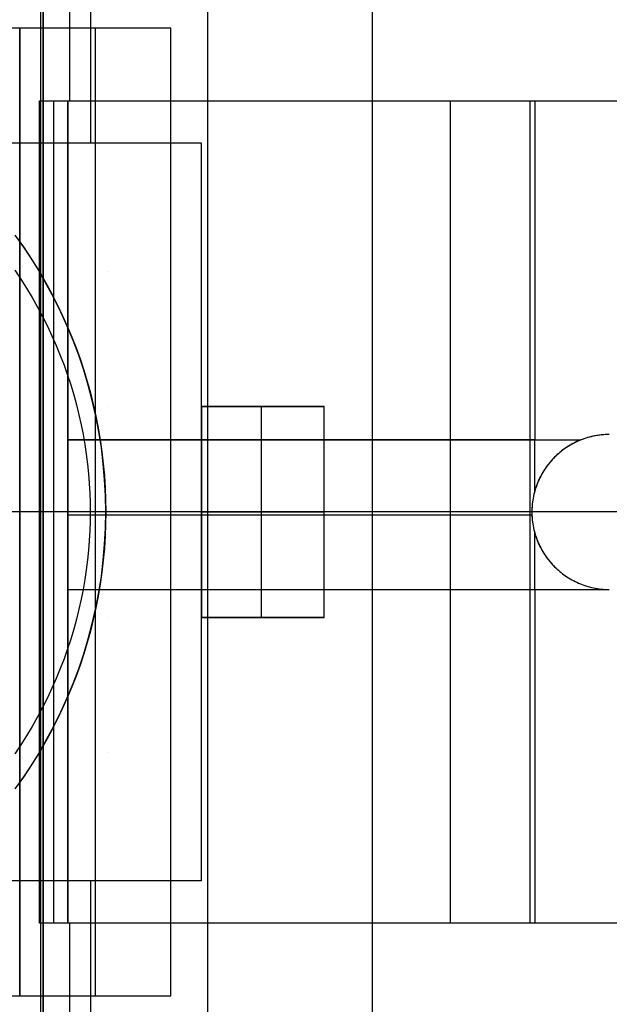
# Model space of a CAD drawing. Header units: millimetres. Extents: x -15 to 7, y 1 to 148.
# Tile 231 of 256: x -0.34 to 1.9, y 81.77 to 85.51. Entities that reach past the tile are written whole.
import ezdxf

# ---------------------------------------------------------------- set-up
doc = ezdxf.new("R2010")
doc.units = ezdxf.units.MM
doc.header["$MEASUREMENT"] = 0
doc.layers.add('Default', color=7, linetype='Continuous', true_color=0x000000)
doc.layers.add('Layer 01', color=7, linetype='Continuous', true_color=0x000000)

msp = doc.modelspace()

# ---------------------------------------------------------------- linework, layer by layer
at = {"layer": 'Default', "color": 7, "true_color": 0xffffff}
for points in [[(-0.2497, 113.8929), (-0.2497, 64.8413)], [(0.3753, 64.8576), (0.3753, 113.8766)], [(1.0003, 64.874), (1.0003, 113.8602)], [(1.0003, 61.875), (1.0003, 108.8312)], [(1.0003, 71.6022), (1.0003, 107.1319)], [(-0.2497, 61.8423), (-0.2497, 97.6608)]]:
    msp.add_lwpolyline(points, dxfattribs=at)
at = {"layer": 'Default', "color": 254, "true_color": 0xcad1ee}
for points in [[(-0.2588, 8.6531), (-0.2588, 103.5282)], [(-0.2588, 73.1907), (-0.2588, 103.5282)], [(-0.2588, 9.9443), (-0.2588, 102.237)], [(-0.2588, 73.1488), (-0.2588, 102.237)]]:
    msp.add_lwpolyline(points, dxfattribs=at)
at = {"layer": 'Default', "color": 7, "true_color": 0xffffff, "extrusion": (0, 1, 0)}
msp.add_lwpolyline([(-1.0003, -98.4118), (-4.8503, -98.5126)], dxfattribs=at)
at = {"layer": 'Layer 01'}
for points in [[(-0.1484, 85.2002), (-0.1484, 85.5401)], [(-0.0686, 85.0401), (-0.0686, 85.5401)], [(0.2355, 85.4765), (-3.5692, 85.4765)], [(-0.3386, 85.4765), (-3.0832, 85.4765)], [(0.2355, 85.4765), (-0.3386, 85.4765)], [(-0.3386, 85.4765), (-0.3386, 81.8037)], [(-0.3386, 81.8037), (-0.3386, 85.4765)], [(0.2355, 85.4765), (-0.3386, 85.4765)], [(-0.3386, 81.8037), (-0.3386, 85.4765)], [(-0.0516, 85.4765), (-0.0516, 81.8037)], [(0.2355, 81.8037), (0.2355, 85.4765)], [(0.2355, 81.8037), (0.2355, 85.4765)], [(0.2355, 81.8037), (0.2355, 85.4765)], [(-0.2635, 85.2002), (3.3767, 85.2002)], [(-0.2635, 85.2002), (2.9016, 85.2002)], [(-0.2635, 84.551), (-0.2635, 85.2002)], [(-0.2635, 84.551), (-0.2635, 85.2002)], [(-0.2635, 82.0799), (-0.2635, 85.2002)], [(-0.2635, 85.2002), (2.8568, 85.2002)], [(-0.2635, 82.0799), (-0.2635, 85.2002)], [(-0.2635, 85.2002), (2.8568, 85.2002)], [(-0.263, 82.0799), (-0.263, 85.2002)], [(-0.2091, 82.0799), (-0.2091, 85.2002)], [(-0.1555, 82.0799), (-0.1555, 85.2002)], [(-0.155, 82.0799), (-0.155, 85.2002)], [(-0.1546, 83.9134), (-0.1546, 85.2002)], [(-0.1546, 85.2002), (1.6168, 85.2002)], [(1.2967, 82.0799), (1.2967, 85.2002)], [(1.2967, 83.9134), (1.2967, 85.2002)], [(1.5996, 82.0799), (1.5996, 85.2002)], [(1.6168, 85.2002), (2.1844, 85.2002)], [(1.6168, 85.2002), (1.6168, 83.9134)], [(1.6168, 85.2002), (1.6168, 83.9134)], [(0.3516, 85.0401), (-3.6484, 85.0401)], [(0.3516, 85.0401), (-3.6484, 85.0401)], [(0.3516, 85.0401), (-3.6484, 85.0401)], [(0.3516, 82.2401), (0.3516, 85.0401)], [(0.3516, 82.2401), (0.3516, 85.0401)], [(0.3516, 82.2401), (0.3516, 85.0401)], [(-0.3565, 84.691), (-0.3243, 84.6458), (-0.2933, 84.5991), (-0.2635, 84.551)], [(-0.3482, 84.6796), (-0.3241, 84.6455), (-0.3007, 84.6106), (-0.278, 84.5749), (-0.256, 84.5384), (-0.2347, 84.5011), (-0.2142, 84.4631), (-0.1945, 84.4244), (-0.1757, 84.3849), (-0.1577, 84.3448), (-0.1407, 84.3041), (-0.1246, 84.2627), (-0.1095, 84.2208), (-0.0954, 84.1783), (-0.0823, 84.1353), (-0.0703, 84.0919), (-0.0593, 84.048), (-0.0494, 84.0037), (-0.0407, 83.959), (-0.0331, 83.9141), (-0.0266, 83.8688), (-0.0213, 83.8233), (-0.0171, 83.7777), (-0.0142, 83.7319), (-0.0124, 83.686), (-0.0118, 83.6401), (-0.0124, 83.5942), (-0.0142, 83.5483), (-0.0171, 83.5025), (-0.0213, 83.4568), (-0.0266, 83.4114), (-0.0331, 83.3661), (-0.0407, 83.3212), (-0.0494, 83.2765), (-0.0593, 83.2322), (-0.0703, 83.1883), (-0.0823, 83.1448), (-0.0954, 83.1018), (-0.1095, 83.0594), (-0.1246, 83.0174), (-0.1407, 82.9761), (-0.1577, 82.9353), (-0.1757, 82.8952), (-0.1945, 82.8558), (-0.2142, 82.8171), (-0.2347, 82.7791), (-0.256, 82.7418), (-0.278, 82.7053), (-0.3007, 82.6696), (-0.3241, 82.6347), (-0.3482, 82.6006)], [(-0.3482, 84.6796), (-0.3241, 84.6455), (-0.3007, 84.6106), (-0.278, 84.5749), (-0.256, 84.5384), (-0.2347, 84.5011), (-0.2142, 84.4631), (-0.1945, 84.4244), (-0.1757, 84.3849), (-0.1577, 84.3448), (-0.1407, 84.3041), (-0.1246, 84.2627), (-0.1095, 84.2208), (-0.0954, 84.1783), (-0.0823, 84.1353), (-0.0703, 84.0919), (-0.0593, 84.048), (-0.0494, 84.0037), (-0.0407, 83.959), (-0.0331, 83.9141), (-0.0266, 83.8688), (-0.0213, 83.8233), (-0.0171, 83.7777), (-0.0142, 83.7319), (-0.0124, 83.686), (-0.0118, 83.6401), (-0.0124, 83.5942), (-0.0142, 83.5483), (-0.0171, 83.5025), (-0.0213, 83.4568), (-0.0266, 83.4114), (-0.0331, 83.3661), (-0.0407, 83.3212), (-0.0494, 83.2765), (-0.0593, 83.2322), (-0.0703, 83.1883), (-0.0823, 83.1448), (-0.0954, 83.1018), (-0.1095, 83.0594), (-0.1246, 83.0174), (-0.1407, 82.9761), (-0.1577, 82.9353), (-0.1757, 82.8952), (-0.1945, 82.8558), (-0.2142, 82.8171), (-0.2347, 82.7791), (-0.256, 82.7418), (-0.278, 82.7053), (-0.3007, 82.6696), (-0.3241, 82.6347), (-0.3482, 82.6006)], [(-0.3575, 84.5582), (-0.3344, 84.5238), (-0.3123, 84.489), (-0.2911, 84.4537), (-0.2708, 84.418), (-0.2516, 84.3819), (-0.2333, 84.3454), (-0.2161, 84.3087), (-0.1998, 84.2718), (-0.1846, 84.2346), (-0.1703, 84.1972), (-0.157, 84.1597), (-0.1448, 84.1221), (-0.1335, 84.0845), (-0.1232, 84.0468), (-0.1139, 84.0091), (-0.1055, 83.9715), (-0.0981, 83.934), (-0.0917, 83.8965), (-0.0861, 83.8592), (-0.0815, 83.8221), (-0.0777, 83.7852), (-0.0748, 83.7485), (-0.0728, 83.7121), (-0.0716, 83.6759), (-0.0712, 83.6401), (-0.0716, 83.6042), (-0.0728, 83.5681), (-0.0748, 83.5317), (-0.0777, 83.495), (-0.0815, 83.4581), (-0.0861, 83.4209), (-0.0917, 83.3837), (-0.0981, 83.3462), (-0.1055, 83.3087), (-0.1139, 83.2711), (-0.1232, 83.2334), (-0.1335, 83.1957), (-0.1448, 83.1581), (-0.157, 83.1205), (-0.1703, 83.083), (-0.1846, 83.0456), (-0.1998, 83.0084), (-0.2161, 82.9715), (-0.2333, 82.9348), (-0.2516, 82.8983), (-0.2708, 82.8622), (-0.2911, 82.8265), (-0.3123, 82.7912), (-0.3344, 82.7563), (-0.3575, 82.722)], [(-0.2635, 82.7292), (-0.2349, 82.7787), (-0.2077, 82.8296), (-0.182, 82.8817), (-0.1579, 82.935), (-0.1354, 82.9895), (-0.1145, 83.0451), (-0.0955, 83.1016), (-0.0782, 83.159), (-0.0629, 83.2173), (-0.0495, 83.2763), (-0.038, 83.336), (-0.0286, 83.3961), (-0.0213, 83.4568), (-0.016, 83.5177), (-0.0128, 83.5788), (-0.0118, 83.6401), (-0.0128, 83.7014), (-0.016, 83.7625), (-0.0213, 83.8234), (-0.0286, 83.884), (-0.038, 83.9442), (-0.0495, 84.0039), (-0.0629, 84.0629), (-0.0782, 84.1211), (-0.0955, 84.1786), (-0.1145, 84.2351), (-0.1354, 84.2907), (-0.1579, 84.3452), (-0.182, 84.3985), (-0.2077, 84.4506), (-0.2349, 84.5015), (-0.2635, 84.551)], [(0.8172, 84.0401), (0.3516, 84.0401)], [(0.3516, 84.0401), (0.3516, 83.2401)], [(0.3516, 83.2401), (0.3516, 84.0401)], [(0.3516, 84.0401), (0.8172, 84.0401)], [(0.8172, 84.0401), (0.3516, 84.0401)], [(0.5794, 83.2401), (0.5794, 84.0401)], [(0.5794, 83.2401), (0.5794, 84.0401)], [(0.8172, 83.2401), (0.8172, 84.0401)], [(0.8172, 83.2401), (0.8172, 84.0401)], [(0.8172, 83.2401), (0.8172, 84.0401)], [(1.8998, 83.934), (1.8922, 83.9339), (1.8846, 83.9336), (1.877, 83.9331), (1.8695, 83.9324), (1.8619, 83.9316), (1.8544, 83.9305), (1.847, 83.9292), (1.8396, 83.9278), (1.8323, 83.9261), (1.825, 83.9243), (1.8178, 83.9223), (1.8107, 83.9202), (1.8036, 83.9178), (1.7967, 83.9153), (1.7898, 83.9126), (1.7831, 83.9098), (1.7764, 83.9069), (1.7699, 83.9037), (1.7635, 83.9005), (1.7572, 83.8971), (1.751, 83.8936), (1.745, 83.8899), (1.7391, 83.8861), (1.7333, 83.8823), (1.7276, 83.8783), (1.7221, 83.8742), (1.7167, 83.87), (1.7115, 83.8658), (1.7064, 83.8614), (1.7015, 83.857), (1.6967, 83.8525), (1.692, 83.8479), (1.6874, 83.8433), (1.6829, 83.8384), (1.6785, 83.8335), (1.6742, 83.8284), (1.6699, 83.8232), (1.6657, 83.8178), (1.6616, 83.8123), (1.6576, 83.8066), (1.6538, 83.8008), (1.65, 83.7949), (1.6463, 83.7889), (1.6428, 83.7827), (1.6394, 83.7764), (1.6362, 83.77), (1.6331, 83.7635), (1.6301, 83.7568), (1.6273, 83.7501), (1.6246, 83.7432), (1.6221, 83.7363), (1.6198, 83.7292), (1.6176, 83.7221), (1.6156, 83.7149), (1.6138, 83.7077), (1.6121, 83.7003), (1.6107, 83.6929), (1.6094, 83.6855), (1.6084, 83.678), (1.6075, 83.6704), (1.6068, 83.6629), (1.6063, 83.6553), (1.606, 83.6477), (1.6059, 83.6401), (1.606, 83.6325), (1.6063, 83.6249), (1.6068, 83.6173), (1.6075, 83.6097), (1.6084, 83.6022), (1.6094, 83.5947), (1.6107, 83.5873), (1.6121, 83.5799), (1.6138, 83.5725), (1.6156, 83.5653), (1.6176, 83.5581), (1.6198, 83.5509), (1.6221, 83.5439), (1.6246, 83.537), (1.6273, 83.5301), (1.6301, 83.5234), (1.6331, 83.5167), (1.6362, 83.5102), (1.6394, 83.5038), (1.6428, 83.4975), (1.6463, 83.4913), (1.65, 83.4853), (1.6538, 83.4793), (1.6576, 83.4736), (1.6616, 83.4679), (1.6657, 83.4624), (1.6699, 83.457), (1.6742, 83.4518), (1.6785, 83.4467), (1.6829, 83.4417), (1.6874, 83.4369), (1.692, 83.4323), (1.6967, 83.4277), (1.7015, 83.4232), (1.7064, 83.4188), (1.7115, 83.4144), (1.7167, 83.4102), (1.7221, 83.406), (1.7276, 83.4019), (1.7333, 83.3979), (1.7391, 83.394), (1.745, 83.3903), (1.751, 83.3866), (1.7572, 83.3831), (1.7635, 83.3797), (1.7699, 83.3765), (1.7764, 83.3733), (1.7831, 83.3704), (1.7898, 83.3675), (1.7967, 83.3649), (1.8036, 83.3624), (1.8107, 83.36), (1.8178, 83.3579), (1.825, 83.3559), (1.8323, 83.3541), (1.8396, 83.3524), (1.847, 83.351), (1.8544, 83.3497), (1.8619, 83.3486), (1.8695, 83.3478), (1.877, 83.3471), (1.8846, 83.3466), (1.8922, 83.3463), (1.8998, 83.3462)], [(1.8998, 83.934), (1.8928, 83.9339), (1.8858, 83.9337), (1.8788, 83.9333), (1.8718, 83.9327), (1.8649, 83.9319), (1.858, 83.931), (1.8511, 83.9299), (1.8442, 83.9287), (1.8375, 83.9273), (1.8307, 83.9258), (1.824, 83.9241), (1.8174, 83.9222), (1.8108, 83.9202), (1.8043, 83.9181), (1.7979, 83.9158), (1.7916, 83.9134)], [(-0.1549, 83.3458), (-0.1549, 83.9134)], [(-0.1549, 83.9134), (1.6168, 83.9134)], [(1.6168, 83.9134), (-0.1546, 83.9134)], [(1.6168, 83.9134), (1.7916, 83.9134)], [(1.7916, 83.9134), (1.7843, 83.9104), (1.7771, 83.9072), (1.7701, 83.9038), (1.7631, 83.9003), (1.7564, 83.8966), (1.7497, 83.8928), (1.7432, 83.8888), (1.7369, 83.8847), (1.7307, 83.8805), (1.7247, 83.8761), (1.7188, 83.8717), (1.7131, 83.8671), (1.7076, 83.8624), (1.7022, 83.8577), (1.697, 83.8528), (1.692, 83.8479), (1.6859, 83.8417), (1.68, 83.8351), (1.6741, 83.8284), (1.6685, 83.8214), (1.6629, 83.8141), (1.6576, 83.8066), (1.6524, 83.7988), (1.6475, 83.7908), (1.6428, 83.7826), (1.6383, 83.7742), (1.634, 83.7655), (1.63, 83.7567), (1.6263, 83.7476), (1.6228, 83.7384), (1.6197, 83.7291), (1.6168, 83.7195)], [(1.6168, 83.7195), (1.6168, 83.9134)], [(1.6168, 83.7195), (1.6143, 83.7099), (1.6121, 83.7002), (1.6102, 83.6903), (1.6087, 83.6804), (1.6075, 83.6704), (1.6066, 83.6603), (1.6061, 83.6502), (1.6059, 83.6401), (1.6061, 83.63), (1.6066, 83.6199), (1.6075, 83.6098), (1.6087, 83.5998), (1.6102, 83.5899), (1.6121, 83.58), (1.6143, 83.5703), (1.6168, 83.5607)], [(0.2355, 83.6401), (-3.5692, 83.6401)], [(-0.0712, 83.6401), (-0.5862, 83.6401)], [(0.3516, 83.6401), (-0.5862, 83.6401)], [(0.2355, 83.6401), (-0.3386, 83.6401)], [(1.6059, 83.6401), (-0.2635, 83.6401)], [(-0.1549, 83.6296), (1.6061, 83.6296)], [(1.9688, 83.6401), (-0.0118, 83.6401)], [(3.8392, 83.6401), (0.3516, 83.6401)], [(0.8172, 83.6401), (0.3516, 83.6401)], [(0.3516, 83.6401), (0.8172, 83.6401)], [(1.6168, 83.3458), (1.6168, 83.5607)], [(1.6168, 83.5607), (1.6197, 83.5511), (1.6228, 83.5418), (1.6263, 83.5325), (1.63, 83.5235), (1.634, 83.5147), (1.6383, 83.506), (1.6428, 83.4976), (1.6475, 83.4894), (1.6524, 83.4814), (1.6576, 83.4736), (1.6629, 83.4661), (1.6685, 83.4588), (1.6741, 83.4518), (1.68, 83.445), (1.6859, 83.4385), (1.692, 83.4323), (1.6967, 83.4277), (1.7015, 83.4232), (1.7064, 83.4188), (1.7115, 83.4144), (1.7167, 83.4102), (1.7221, 83.406), (1.7276, 83.4019), (1.7333, 83.3979), (1.7391, 83.394), (1.745, 83.3903), (1.751, 83.3866), (1.7572, 83.3831), (1.7635, 83.3797), (1.7699, 83.3764), (1.7764, 83.3733), (1.7831, 83.3703), (1.7898, 83.3675), (1.7967, 83.3648), (1.8036, 83.3623), (1.8107, 83.36), (1.8178, 83.3578), (1.825, 83.3558), (1.8323, 83.354), (1.8396, 83.3523), (1.847, 83.3509), (1.8544, 83.3496), (1.8619, 83.3485), (1.8695, 83.3476), (1.877, 83.3469), (1.8846, 83.3464), (1.8922, 83.3461), (1.8998, 83.346)], [(-0.1549, 83.3458), (1.6168, 83.3458)], [(-0.1546, 82.0799), (-0.1546, 83.3458)], [(-0.1546, 83.3458), (1.6168, 83.3458)], [(1.2967, 82.0799), (1.2967, 83.3458)], [(1.6168, 83.3458), (1.8998, 83.346)], [(1.6168, 83.3458), (1.6168, 82.0799)], [(1.6168, 83.3458), (1.6168, 82.0799)], [(0.8172, 83.2401), (0.3516, 83.2401)], [(0.3516, 83.2401), (0.8172, 83.2401)], [(0.8172, 83.2401), (0.3516, 83.2401)], [(-0.2635, 82.7292), (-0.2933, 82.6811), (-0.3243, 82.6344), (-0.3565, 82.5891)], [(-0.2635, 82.0799), (-0.2635, 82.7292)], [(-0.2635, 82.0799), (-0.2635, 82.7292)], [(0.3516, 82.2401), (-3.6484, 82.2401)], [(0.3516, 82.2401), (-3.6484, 82.2401)], [(0.3516, 82.2401), (-3.6484, 82.2401)], [(-0.0686, 81.7401), (-0.0686, 82.2401)], [(2.9016, 82.0799), (-0.2635, 82.0799)], [(3.3767, 82.0799), (-0.2635, 82.0799)], [(2.8568, 82.0799), (-0.2635, 82.0799)], [(2.8568, 82.0799), (-0.2635, 82.0799)], [(1.6168, 82.0799), (-0.1546, 82.0799)], [(-0.1484, 81.7401), (-0.1484, 82.0799)], [(2.1844, 82.0799), (1.6168, 82.0799)], [(-3.5692, 81.8037), (0.2355, 81.8037)], [(-3.0832, 81.8037), (-0.3386, 81.8037)], [(-0.3386, 81.8037), (0.2355, 81.8037)], [(-0.3386, 81.8037), (0.2355, 81.8037)]]:
    msp.add_lwpolyline(points, dxfattribs=at)
at = {"layer": 'Layer 01', "extrusion": (1, 0, 0)}
for points in [[(85.4765, -17.7456), (85.4765, -11.9836)], [(85.4765, -18.0229), (85.4765, -11.9836)], [(85.2002, -8.9756), (85.2002, -9.3428)], [(85.2002, -7.8343), (85.2002, -12.457)], [(85.2002, -8.9756), (85.2002, -9.3428)], [(85.2002, -7.8343), (85.2002, -8.1363)], [(85.0401, -21.838), (85.0401, -29.3159)], [(84.551, -9.3428), (84.551, -8.9756)], [(84.0401, -27.2933), (84.0401, -29.0159)], [(84.0401, -29.0159), (84.0401, -27.2933)], [(84.0401, -27.2933), (84.0401, -29.0159)], [(83.9134, -8.1363), (83.9134, -7.8343)], [(83.8479, -8.1363), (83.8479, -12.457)], [(83.6401, -8.761), (83.6401, -12.457)], [(83.6401, -18.0229), (83.6401, -11.9836)], [(83.6401, -21.838), (83.6401, -27.2933)], [(83.6401, -29.0159), (83.6401, -29.3159)], [(83.6401, -27.2933), (83.6401, -29.0159)], [(83.5993, -17.7456), (83.5993, -11.9836)], [(83.4323, -8.1363), (83.4323, -12.457)], [(83.3458, -7.8343), (83.3458, -8.1363)], [(83.2401, -27.2933), (83.2401, -29.0159)], [(83.2401, -29.0159), (83.2401, -27.2933)], [(83.2401, -27.2933), (83.2401, -29.0159)], [(82.7292, -8.9756), (82.7292, -9.3428)], [(82.2401, -21.838), (82.2401, -29.3159)], [(82.0799, -8.9756), (82.0799, -9.3428)], [(82.0799, -7.8343), (82.0799, -12.457)], [(82.0799, -8.9756), (82.0799, -9.3428)], [(82.0799, -8.1363), (82.0799, -7.8343)], [(81.8037, -11.9836), (81.8037, -17.7456)], [(81.8037, -18.0229), (81.8037, -11.9836)]]:
    msp.add_lwpolyline(points, dxfattribs=at)
at = {"layer": 'Layer 01', "extrusion": (0, 1, 0)}
for points in [[(0.263, -8.761), (0.2635, -12.457)], [(0.263, -8.761), (0.1555, -8.6539)], [(0.1555, -8.6539), (0.1546, -7.8343)], [(0.1549, -8.1363), (0.1546, -7.8343)], [(0.1546, -7.8343), (0.1549, -8.1363)], [(0.1555, -8.6539), (0.2626, -8.761)], [(0.1546, -7.8343), (0.1555, -8.6539)], [(0.263, -8.761), (0.2635, -12.457)], [(0.1555, -8.6539), (0.263, -8.761)], [(0.1546, -7.8343), (0.1555, -8.6539)]]:
    msp.add_lwpolyline(points, dxfattribs=at)

doc.saveas('drawing.dxf')
